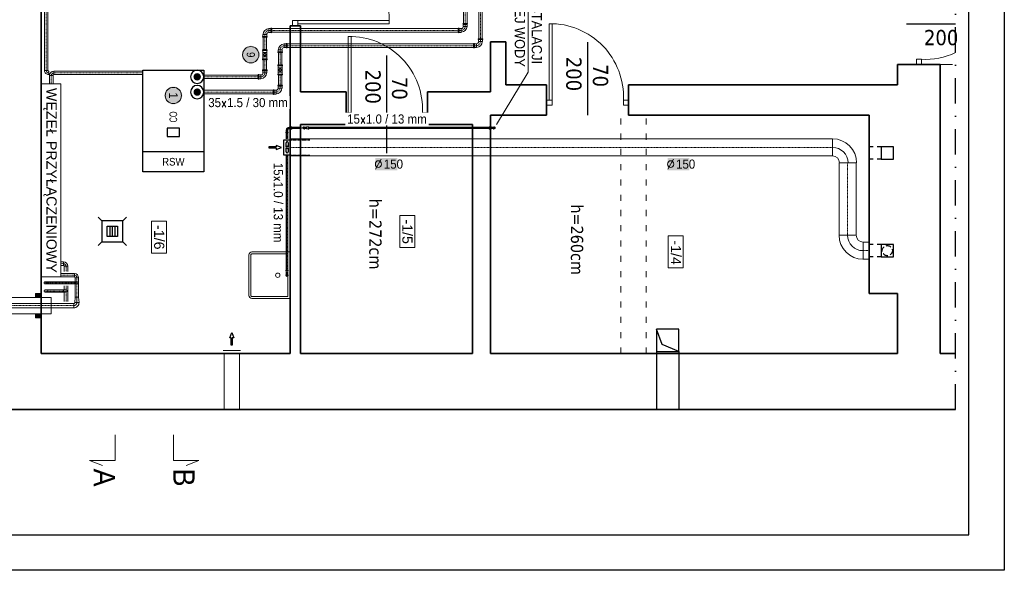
# Model space of a CAD drawing. Header units: millimetres. Extents: x -14053 to -12568, y -265397 to -264347.
# Tile 2 of 3: x -13536 to -12568, y -265397 to -264856. Entities that reach past the tile are written whole.
import ezdxf
from ezdxf.enums import TextEntityAlignment as Align
from ezdxf.lldxf.tags import DXFTag

# ---------------------------------------------------------------- set-up
doc = ezdxf.new("R2010")
doc.units = ezdxf.units.MM
for name, pattern in [('_1-1', [100, 50, -50]), ('ACAD_ISO03W100', [30, 12, -18]), ('ACAD_ISO08W100', [36, 24, -3, 6, -3]), ('CONTINOUS', [0]), ('DASHDOT2', [0.5, 0.25, -0.125, 0, -0.125]), ('DASHDOTX2', [2, 1, -0.5, 0, -0.5]), ('DASHED2', [0.375, 0.25, -0.125]), ('HIDDEN', [0.375, 0.25, -0.125])]:
    doc.linetypes.add(name, pattern=pattern)
doc.layers.get('0').update_dxf_attribs({"color": 20, "lineweight": 35})
for name, color, linetype in [('-- Budynek', 35, 'Continuous'), ('-- K_SANIT', 131, 'CONTINOUS'), ('-- RAMKA', 11, 'Continuous'), ('-- urządzenia', 51, 'Continuous'), ('-- WYMIENNIKOWNIA', 51, 'Continuous')]:
    doc.layers.add(name, color=color, linetype=linetype)
for name, color, linetype, lineweight in [('-- CO_opis', 11, 'Continuous', 0), ('-- CO_rury', 51, 'Continuous', 9), ('-- WENTYLACJA', 11, 'Continuous', 5), ('Dodatki', 11, 'Continuous', 9), ('OPISY', 1, 'Continuous', 9), ('stolarka0.09', 3, 'Continuous', 9)]:
    doc.layers.add(name, color=color, linetype=linetype, lineweight=lineweight)
doc.layers.add('--pomoc', color=6, linetype='Continuous', plot=False)
doc.styles.add('A', font='arial.ttf', dxfattribs={"width": 0.9})
doc.styles.add('INSTADT', font='arial.ttf', dxfattribs={"width": 0.9})
doc.styles.add('R', font='romans.shx')
doc.styles.get("Standard").update_dxf_attribs({"font": 'arial.ttf'})
doc.styles.add('styl1', font='tahoma.ttf')
tags = doc.linetypes.add('DASH', pattern=[15, 10, -5]).pattern_tags.tags
tags[6:7] = [DXFTag(74, 4), DXFTag(75, 0), DXFTag(340, '0'), DXFTag(46, 0.0), DXFTag(50, 0.0), DXFTag(44, 0.0), DXFTag(45, 0.0)]
tags[4:5] = [DXFTag(74, 4), DXFTag(75, 0), DXFTag(340, '0'), DXFTag(46, 0.0), DXFTag(50, 0.0), DXFTag(44, 0.0), DXFTag(45, 0.0)]

# ---------------------------------------------------------------- blocks, each defined once
blk = doc.blocks.new('RAMKA')
at = {"layer": '-- RAMKA', "color": 50}
blk.add_lwpolyline([(0, 2970), (2100, 2970), (2100, 0), (0, 0)], close=True, dxfattribs=at)
at = {"layer": '-- RAMKA', "color": 11}
blk.add_lwpolyline([(300, 69.4), (2030, 69.4), (2030, 2900), (300, 2900)], close=True, dxfattribs=at)
blk = doc.blocks.new('*U400')
at = {"color": 0, "ltscale": 10}
for p, q in [((160.9, 21.2), (1402, 21.2)), ((160.9, -21.2), (1402, -21.2))]:
    blk.add_line(p, q, dxfattribs=at)
at = {"color": 50, "linetype": 'DASHDOT2', "ltscale": 20}
blk.add_line((160.9, 0), (1402, 0), dxfattribs=at)
blk = doc.blocks.new('-- ZLEW_rz')
at = {"color": 11, "linetype": 'Continuous', "lineweight": 0}
blk.add_lwpolyline([(-19.85, -40.8), (19.85, -40.8, 0.414214), (22.85, -37.8), (22.85, 0), (-22.85, 0), (-22.85, -37.8, 0.414214)], format="xyb", close=True, dxfattribs=at)
at = {"color": 50, "linetype": 'Continuous', "lineweight": 0}
blk.add_lwpolyline([(-19.85, -38.8), (19.85, -38.8, 0.414214), (20.85, -37.8), (20.85, -2.3), (-20.85, -2.3), (-20.85, -37.8, 0.414214)], format="xyb", close=True, dxfattribs=at)
blk.add_circle((0, -12.3), 2.15, dxfattribs=at)
blk = doc.blocks.new('*U426')
at = {"color": 0, "ltscale": 10}
for p, q in [((3857.3, 17.5), (5368.9, 17.5)), ((3857.3, -17.5), (5368.9, -17.5))]:
    blk.add_line(p, q, dxfattribs=at)
at = {"color": 50, "linetype": 'DASHDOT2', "ltscale": 20}
blk.add_line((3857.3, 0), (5368.9, 0), dxfattribs=at)
blk = doc.blocks.new('GEBERIT_KOL_90st_35')
at = {"color": 0}
for p, q in [((-68, 87.3), (-68, 48.7)), ((-59.6, 87.2), (-63.3, 89.8)), ((-59.6, 48.8), (-63.3, 46.2)), ((-42, 87.2), (-59.6, 87.2)), ((-42, 48.8), (-59.6, 48.8)), ((-39.4, 86.5), (-39.4, 49.5)), ((-19.2, 8.4), (-21.8, 4.7)), ((-19.3, 0), (19.3, 0)), ((-19.2, 26), (-19.2, 8.4)), ((-18.5, 28.5), (18.5, 28.5)), ((19.2, 26), (19.2, 8.4)), ((19.2, 8.4), (21.8, 4.7))]:
    blk.add_line(p, q, dxfattribs=at)
at = {"color": 50, "linetype": 'DASHDOTX2', "ltscale": 0.1}
for p, q in [((-39.8, 68), (-68, 68)), ((0, 28.2), (0, 0))]:
    blk.add_line(p, q, dxfattribs=at)
at = {"color": 50}
for p, q in [((-59.6, 87.2), (-59.6, 48.8)), ((-19.2, 8.4), (19.2, 8.4))]:
    blk.add_line(p, q, dxfattribs=at)
at = {"color": 0}
for centre, radius, start, end in [((-65, 87.3), 3, 55, 180), ((-65, 48.7), 3, 180, 305), ((-42, 82.2), 4.99, 59.29973, 90), ((-42, 53.8), 4.99, 270, 300.70027), ((-42, 26), 59.5, 2.45629, 87.54371), ((-42, 26), 24.5, 5.97426, 84.02574), ((-19.3, 3), 3, 145, 270), ((-14.2, 26), 4.99, 149.29973, 180), ((14.2, 26), 4.99, 0, 30.70027), ((19.3, 3), 3, 270, 35)]:
    blk.add_arc(centre, radius, start, end, dxfattribs=at)
at = {"color": 50, "linetype": 'DASHDOTX2', "ltscale": 0.1}
blk.add_arc((-42, 26), 42.1, 2.95929, 87.04071, dxfattribs=at)
blk = doc.blocks.new('*U425')
blk.add_blockref('GEBERIT_KOL_90st_35', (1144, 634.5))
blk = doc.blocks.new('*U424')
at = {"color": 0, "ltscale": 10}
for p, q in [((1904.9, 17.5), (3738.9, 17.5)), ((1904.9, -17.5), (3738.9, -17.5))]:
    blk.add_line(p, q, dxfattribs=at)
at = {"color": 50, "linetype": 'DASHDOT2', "ltscale": 20}
blk.add_line((1904.9, 0), (3738.9, 0), dxfattribs=at)
blk = doc.blocks.new('*U428')
at = {"color": 0, "ltscale": 10}
for p, q in [((3857.3, 17.5), (5418.9, 17.5)), ((3857.3, -17.5), (5418.9, -17.5))]:
    blk.add_line(p, q, dxfattribs=at)
at = {"color": 50, "linetype": 'DASHDOT2', "ltscale": 20}
blk.add_line((3857.3, 0), (5418.9, 0), dxfattribs=at)
blk = doc.blocks.new('*U423')
at = {"color": 0, "ltscale": 10}
for p, q in [((1689.5, 17.5), (3523.5, 17.5)), ((1689.5, -17.5), (3523.5, -17.5))]:
    blk.add_line(p, q, dxfattribs=at)
at = {"color": 50, "linetype": 'DASHDOT2', "ltscale": 20}
blk.add_line((1689.5, 0), (3523.5, 0), dxfattribs=at)
blk = doc.blocks.new('-- NR_22')
h = blk.add_hatch(color=251)
edge = h.paths.add_edge_path()
edge.add_arc((0, 30), 22, 0, 360)
at = {"color": 50}
blk.add_circle((0, 30), 20, dxfattribs=at)
at = {"style": 'A', "width": 0.9, "flags": 12}
blk.add_attdef('22', text='', height=20, dxfattribs=at).set_placement((0, 30, 0.1), align=Align.MIDDLE_CENTER)
blk = doc.blocks.new('-- KOLANO INOX 15_rz')
at = {"linetype": 'DASHDOT2', "ltscale": 30}
h = blk.add_hatch(color=251, dxfattribs=at)
h.dxf.hatch_style = 1
h.paths.add_polyline_path([(7.5, 26.5), (-7.5, 26.5), (-7.5, 0), (7.5, 0)])
h.paths.add_polyline_path([(0, -7.5, 0.414214), (7.5, 0), (0, 0)])
h.paths.add_polyline_path([(-7.5, 0, 0.414214), (0, -7.5), (0, 0), (-2.5, 0)])
at = {"color": 0}
for p, q in [((-9.1, 41.9), (-11.1, 44.8)), ((-9.1, 29), (-9.1, 41.9)), ((-8.9, 49), (8.9, 49)), ((-7.5, 26.5), (-7.5, 0)), ((7.5, 26.5), (7.5, 0)), ((9.2, 41.9), (11.1, 44.8)), ((9.2, 29), (9.2, 41.9))]:
    blk.add_line(p, q, dxfattribs=at)
at = {"color": 50}
for p, q in [((-9.1, 41.9), (9.2, 41.9)), ((-8.5, 26.5), (8.5, 26.5))]:
    blk.add_line(p, q, dxfattribs=at)
at = {"color": 0}
for centre, radius, start, end in [((-8.9, 46.3), 2.7, 90, 215), ((-3.8, 29), 5.33, 180, 208.60055), ((0, 0), 7.5, 180, 0), ((3.8, 29), 5.33, 331.39945, 0), ((8.9, 46.3), 2.7, 325, 90)]:
    blk.add_arc(centre, radius, start, end, dxfattribs=at)
at = {"color": 50}
blk.add_arc((0, 0), 11.6, 130.28212, 49.71788, dxfattribs=at)
blk = doc.blocks.new('*U383')
at = {"linetype": 'ACAD_ISO08W100', "ltscale": 20}
blk.add_blockref('-- KOLANO INOX 15_rz', (230.7, 384.8), dxfattribs=at)
blk = doc.blocks.new('*U384')
at = {"color": 0, "ltscale": 10}
for p, q in [((3782.8, 7.5), (5556.1, 7.5)), ((3782.8, -7.5), (5556.1, -7.5))]:
    blk.add_line(p, q, dxfattribs=at)
at = {"color": 50, "linetype": 'DASHDOT2', "ltscale": 20}
blk.add_line((3782.8, 0), (5556.1, 0), dxfattribs=at)
blk = doc.blocks.new('*U430')
at = {"color": 0, "ltscale": 10}
for p, q in [((3841.8, 7.5), (3935.3, 7.5)), ((3841.8, -7.5), (3935.3, -7.5))]:
    blk.add_line(p, q, dxfattribs=at)
at = {"color": 50, "linetype": 'DASHDOT2', "ltscale": 20}
blk.add_line((3841.8, 0), (3935.3, 0), dxfattribs=at)
blk = doc.blocks.new('-- TRÓJNIK_INOX_32_GW15_rz')
at = {"color": 0}
for p, q in [((-49.5, 19.3), (-49.5, -19.3)), ((-41.1, 19.2), (-44.8, 21.8)), ((-23.5, 19.2), (-41.1, 19.2)), ((-21, 18.5), (21, 18.5)), ((23.5, 19.2), (41.1, 19.2)), ((41.1, 19.2), (44.8, 21.8)), ((49.5, -19.3), (49.5, 19.3)), ((-41.1, -19.2), (-44.8, -21.8)), ((-23.5, -19.2), (-41.1, -19.2)), ((-21, -18.5), (21, -18.5)), ((23.5, -19.2), (41.1, -19.2)), ((41.1, -19.2), (44.8, -21.8))]:
    blk.add_line(p, q, dxfattribs=at)
at = {"color": 50}
for p, q in [((-41.1, 19.2), (-41.1, -19.2)), ((-21, 18.5), (-21, -18.5)), ((21, -18.5), (21, 18.5)), ((41.1, -19.2), (41.1, 19.2))]:
    blk.add_line(p, q, dxfattribs=at)
at = {"color": 11}
for p, q in [((-6, 10.4), (-12, 6.9)), ((-12, 6.9), (-12, 0)), ((-12, 0), (-12, -6.9)), ((0, 13.9), (-6, 10.4)), ((6, 10.4), (0, 13.9)), ((12, 6.9), (6, 10.4)), ((12, 0), (12, 6.9)), ((12, -6.9), (12, 0)), ((-12, -6.9), (-6, -10.4)), ((-6, -10.4), (0, -13.9)), ((0, -13.9), (6, -10.4)), ((6, -10.4), (12, -6.9))]:
    blk.add_line(p, q, dxfattribs=at)
at = {"color": 50}
blk.add_circle((0, 0), 9.32, dxfattribs=at)
at = {"color": 0}
for centre, radius, start, end in [((-46.5, 19.3), 3, 55, 180), ((-23.5, 14.2), 4.99, 59.29973, 90), ((23.5, 14.2), 4.99, 90, 120.70027), ((46.5, 19.3), 3, 0, 125), ((-46.5, -19.3), 3, 180, 305), ((-23.5, -14.2), 4.99, 270, 300.70027), ((23.5, -14.2), 4.99, 239.29973, 270), ((46.5, -19.3), 3, 235, 0)]:
    blk.add_arc(centre, radius, start, end, dxfattribs=at)
at = {"color": 50}
for radius, start, end in [(12.3, 167.31962, 192.68038), (12, 120, 180), (12, 180, 240), (12.3, 107.31962, 132.68038), (12, 60, 120), (12.3, 47.31962, 72.68038), (12, 0, 60), (12, 300, 0), (12.3, 347.31962, 12.68038), (12.3, 227.31962, 252.68038), (12, 240, 300), (12.3, 287.31962, 312.68038)]:
    blk.add_arc((0, 0), radius, start, end, dxfattribs=at)
blk = doc.blocks.new('*U429')
at = {"linetype": 'ACAD_ISO08W100', "ltscale": 20, "zscale": 10}
blk.add_blockref('-- TRÓJNIK_INOX_32_GW15_rz', (225.1, -523.8), dxfattribs=at)
blk = doc.blocks.new('*U391')
at = {"color": 0, "ltscale": 10}
for p, q in [((1120.5, 84.2), (1180.9, 84.2)), ((1120.5, -84.2), (1180.9, -84.2))]:
    blk.add_line(p, q, dxfattribs=at)
at = {"color": 50, "linetype": 'DASHDOT2', "ltscale": 20}
blk.add_line((1120.5, 0), (1180.9, 0), dxfattribs=at)
blk = doc.blocks.new('-- KOLANO 2D 150')
for p, q in [((15.2, 6.79), (15.2, 23.61)), ((8.41, 0), (-8.41, 0))]:
    blk.add_line(p, q)
at = {"color": 0, "linetype": 'ByBlock'}
for radius in [23.61, 6.79]:
    blk.add_arc((15.2, 0), radius, 90, 180, dxfattribs=at)
at = {"color": 50, "linetype": 'ByBlock'}
blk.add_arc((15.2, 0), 15.2, 90, 180, dxfattribs=at)
blk = doc.blocks.new('*U392')
blk.add_blockref('-- KOLANO 2D 150', (0, 0))
blk = doc.blocks.new('*U393')
at = {"color": 0, "ltscale": 10}
for p, q in [((-39.1, 84.2), (5292.5, 84.2)), ((-39.1, -84.2), (5292.5, -84.2))]:
    blk.add_line(p, q, dxfattribs=at)
at = {"color": 50, "linetype": 'DASHDOT2', "ltscale": 20}
blk.add_line((-39.1, 0), (5292.5, 0), dxfattribs=at)
blk = doc.blocks.new('*U394')
at = {"color": 0, "ltscale": 10}
for p, q in [((160.9, 84.2), (876.2, 84.2)), ((160.9, -84.2), (876.2, -84.2))]:
    blk.add_line(p, q, dxfattribs=at)
at = {"color": 50, "linetype": 'DASHDOT2', "ltscale": 20}
blk.add_line((160.9, 0), (876.2, 0), dxfattribs=at)
blk = doc.blocks.new('-- fi_średnica_k')
blk.add_hatch(color=251).paths.add_polyline_path([(21.4, 32), (-21.4, 32), (-21.4, 8), (21.4, 8)])
at = {"insert": (-6.8, 20), "char_height": 20, "width": 56.29, "attachment_point": 6, "style": 'R'}
blk.add_mtext('{\\C11;%%C}', dxfattribs=at)
at = {"color": 7, "style": 'A', "width": 0.9, "flags": 12}
blk.add_attdef('SR', text='', height=18, dxfattribs=at).set_placement((8, 20), align=Align.MIDDLE_CENTER)
blk = doc.blocks.new('-- WENTYLATOR')
at = {"color": 50, "linetype": 'DASHED2', "ltscale": 0.6}
for p, q in [((0.01, 7.5), (19.22, 7.5)), ((0.01, -7.5), (19.22, -7.5))]:
    blk.add_line(p, q, dxfattribs=at)
at = {"color": 50, "linetype": 'Continuous', "ltscale": 0.6}
blk.add_lwpolyline([(-21.24, -0.5), (-21.24, 0.5), (-13.74, 0.5), (-13.74, 2), (-8.74, 0), (-13.74, -2), (-13.74, -0.5)], close=True, dxfattribs=at)
at = {"color": 11, "linetype": 'Continuous', "ltscale": 0.6}
blk.add_lwpolyline([(-6.24, -7.5), (0.01, -7.5), (0.01, 7.5), (-6.24, 7.5)], close=True, dxfattribs=at)
at = {"color": 50, "linetype": 'Continuous', "ltscale": 0.6}
blk.add_circle((-3.11, 0), 1.06, dxfattribs=at)
for centre, start_param, end_param in [((-3.13, 2.51), 4.099316, 8.483321), ((-3.08, -2.66), 0.919788, 5.387409)]:
    blk.add_ellipse(centre, major_axis=(0, 3.33), ratio=0.328721, start_param=start_param, end_param=end_param, dxfattribs=at)
blk = doc.blocks.new('-- REDUKCJA typA 32_25')
at = {"color": 50, "linetype": 'Continuous', "lineweight": 0}
blk.add_line((5.1, 0), (0, 0), dxfattribs=at)
at = {"color": 0, "linetype": 'Continuous', "lineweight": 0}
blk.add_lwpolyline([(0, -2.12), (5.1, -1.69), (5.1, 1.68), (0, 2.12)], close=True, dxfattribs=at)
blk = doc.blocks.new('*U188')
blk.add_blockref('-- REDUKCJA typA 32_25', (-2.03, -0.73))
blk = doc.blocks.new('*U254')
at = {"color": 0, "ltscale": 10}
for p, q in [((-496.5, 10.7), (-292.1, 10.7)), ((-496.5, -10.7), (-292.1, -10.7))]:
    blk.add_line(p, q, dxfattribs=at)
at = {"color": 50, "linetype": 'DASHDOT2', "ltscale": 20}
blk.add_line((-496.5, 0), (-292.1, 0), dxfattribs=at)
blk = doc.blocks.new('*U411')
at = {"color": 0, "ltscale": 10}
for p, q in [((-489.8, 10.7), (-178.4, 10.7)), ((-489.8, -10.7), (-178.4, -10.7))]:
    blk.add_line(p, q, dxfattribs=at)
at = {"color": 50, "linetype": 'DASHDOT2', "ltscale": 20}
blk.add_line((-489.8, 0), (-178.4, 0), dxfattribs=at)
blk = doc.blocks.new('*U409')
at = {"color": 0, "ltscale": 10}
for p, q in [((-457.6, 16.9), (-365.8, 16.9)), ((-457.6, -16.9), (-365.8, -16.9))]:
    blk.add_line(p, q, dxfattribs=at)
at = {"color": 50, "linetype": 'DASHDOT2', "ltscale": 20}
blk.add_line((-457.6, 0), (-365.8, 0), dxfattribs=at)
blk = doc.blocks.new('-- KOLANO 2D 32')
at = {"color": 0, "ltscale": 2}
for points in [[(-2.12, 0), (-2.12, 0), (2.12, 0), (2.12, 0)], [(3.2, 5.32), (3.2, 5.32), (3.2, 1.08), (3.2, 1.08)]]:
    blk.add_lwpolyline(points, dxfattribs=at)
at = {"color": 0, "linetype": 'ByBlock'}
for radius in [5.32, 1.08]:
    blk.add_arc((3.2, 0), radius, 90, 180, dxfattribs=at)
at = {"color": 50, "linetype": 'ByBlock'}
blk.add_arc((3.2, 0), 3.2, 90, 180, dxfattribs=at)
blk = doc.blocks.new('*U402')
blk.add_blockref('-- KOLANO 2D 32', (0, 0))
blk = doc.blocks.new('*U410')
at = {"color": 0, "ltscale": 10}
for p, q in [((-496.5, 16.9), (-366.5, 16.9)), ((-496.5, -16.9), (-366.5, -16.9))]:
    blk.add_line(p, q, dxfattribs=at)
at = {"color": 50, "linetype": 'DASHDOT2', "ltscale": 20}
blk.add_line((-496.5, 0), (-366.5, 0), dxfattribs=at)
blk = doc.blocks.new('-- KOLANO 2D 25')
at = {"linetype": 'ByBlock'}
for p, q in [((-1.685, 0), (1.685, 0)), ((2.5, 4.185), (2.5, 0.815))]:
    blk.add_line(p, q, dxfattribs=at)
at = {"color": 0, "linetype": 'ByBlock'}
for radius in [4.185, 0.815]:
    blk.add_arc((2.5, 0), radius, 90, 180, dxfattribs=at)
at = {"color": 50, "linetype": 'ByBlock'}
blk.add_arc((2.5, 0), 2.5, 90, 180, dxfattribs=at)
blk = doc.blocks.new('*U403')
blk.add_blockref('-- KOLANO 2D 25', (0, 0))
blk = doc.blocks.new('*U404')
at = {"color": 0, "ltscale": 10}
for p, q in [((-474.3, 16.9), (-342.3, 16.9)), ((-474.3, -16.9), (-342.3, -16.9))]:
    blk.add_line(p, q, dxfattribs=at)
at = {"color": 50, "linetype": 'DASHDOT2', "ltscale": 20}
blk.add_line((-474.3, 0), (-342.3, 0), dxfattribs=at)
blk = doc.blocks.new('*U413')
at = {"color": 0, "ltscale": 10}
for p, q in [((-404.5, 16.9), (-365.8, 16.9)), ((-404.5, -16.9), (-365.8, -16.9))]:
    blk.add_line(p, q, dxfattribs=at)
at = {"color": 50, "linetype": 'DASHDOT2', "ltscale": 20}
blk.add_line((-404.5, 0), (-365.8, 0), dxfattribs=at)
blk = doc.blocks.new('*U412')
at = {"color": 0, "ltscale": 10}
for p, q in [((-405.8, 16.9), (-366.5, 16.9)), ((-405.8, -16.9), (-366.5, -16.9))]:
    blk.add_line(p, q, dxfattribs=at)
at = {"color": 50, "linetype": 'DASHDOT2', "ltscale": 20}
blk.add_line((-405.8, 0), (-366.5, 0), dxfattribs=at)
blk = doc.blocks.new('*U415')
at = {"color": 0, "ltscale": 10}
for p, q in [((-264.3, 16.9), (-239.3, 16.9)), ((-264.3, -16.9), (-239.3, -16.9))]:
    blk.add_line(p, q, dxfattribs=at)
at = {"color": 50, "linetype": 'DASHDOT2', "ltscale": 20}
blk.add_line((-264.3, 0), (-239.3, 0), dxfattribs=at)
blk = doc.blocks.new('*U414')
at = {"color": 0, "ltscale": 10}
for p, q in [((-417.6, 16.9), (-365.8, 16.9)), ((-417.6, -16.9), (-365.8, -16.9))]:
    blk.add_line(p, q, dxfattribs=at)
at = {"color": 50, "linetype": 'DASHDOT2', "ltscale": 20}
blk.add_line((-417.6, 0), (-365.8, 0), dxfattribs=at)
blk = doc.blocks.new('*U427')
blk.add_blockref('GEBERIT_KOL_90st_35', (1294, 634.5))
blk = doc.blocks.new('-- WPUST_Ż_100')
at = {"color": 50}
for p, q in [((-13.89, 13.89), (-10.35, 10.35)), ((-10.35, 10.35), (-10.35, -10.35)), ((10.35, 10.35), (-10.35, 10.35)), ((10.35, 10.35), (13.89, 13.89)), ((10.35, -10.35), (10.35, 10.35)), ((-2.5, 5), (-2.5, -5)), ((0, 5), (0, -5)), ((2.5, 5), (2.5, -5)), ((-13.89, -13.89), (-10.35, -10.35)), ((-10.35, -10.35), (10.35, -10.35)), ((10.35, -10.35), (13.89, -13.89))]:
    blk.add_line(p, q, dxfattribs=at)
at = {"color": 11}
for p, q in [((-5, -5), (-5, 5)), ((-5, 5), (5, 5)), ((5, 5), (5, -5)), ((5, -5), (-5, -5))]:
    blk.add_line(p, q, dxfattribs=at)
blk = doc.blocks.new('*U466')
at = {"color": 0, "ltscale": 10}
for p, q in [((-718.6, 16.9), (789.8, 16.9)), ((-718.6, -16.9), (789.8, -16.9))]:
    blk.add_line(p, q, dxfattribs=at)
at = {"color": 50, "linetype": 'DASHDOT2', "ltscale": 20}
blk.add_line((-718.6, 0), (789.8, 0), dxfattribs=at)
blk = doc.blocks.new('*U435')
blk.add_blockref('-- KOLANO 2D 25', (0, 0))
blk = doc.blocks.new('*U454')
blk.add_blockref('GEBERIT_KOL_90st_35', (828.3, 634.5))
blk = doc.blocks.new('*U455')
blk.add_blockref('GEBERIT_KOL_90st_35', (978.3, 634.5))
blk = doc.blocks.new('*U467')
at = {"color": 0, "ltscale": 10}
for p, q in [((3630.6, 17.5), (3730.6, 17.5)), ((3630.6, -17.5), (3730.6, -17.5))]:
    blk.add_line(p, q, dxfattribs=at)
at = {"color": 50, "linetype": 'DASHDOT2', "ltscale": 20}
blk.add_line((3630.6, 0), (3730.6, 0), dxfattribs=at)
blk = doc.blocks.new('*U468')
at = {"color": 0, "ltscale": 10}
for p, q in [((3330.6, 17.5), (3430.6, 17.5)), ((3330.6, -17.5), (3430.6, -17.5))]:
    blk.add_line(p, q, dxfattribs=at)
at = {"color": 50, "linetype": 'DASHDOT2', "ltscale": 20}
blk.add_line((3330.6, 0), (3430.6, 0), dxfattribs=at)
blk = doc.blocks.new('*U460')
at = {"color": 0, "ltscale": 10}
for p, q in [((-962.8, 16.9), (-881.1, 16.9)), ((-962.8, -16.9), (-881.1, -16.9))]:
    blk.add_line(p, q, dxfattribs=at)
at = {"color": 50, "linetype": 'DASHDOT2', "ltscale": 20}
blk.add_line((-962.8, 0), (-881.1, 0), dxfattribs=at)
blk = doc.blocks.new('*U456')
blk.add_blockref('-- KOLANO 2D 25', (0, 0))
blk = doc.blocks.new('pion')
h = blk.add_hatch(color=251)
edge = h.paths.add_edge_path()
edge.add_arc((0, 0), 6, 0, 360)
h = blk.add_hatch(color=50)
edge = h.paths.add_edge_path()
edge.add_arc((0, 0), 4, 0, 360)
at = {"color": 50}
blk.add_circle((0, 0), 4, dxfattribs=at)
blk = doc.blocks.new('pion woda')
at = {"color": 11, "ltscale": 100}
blk.add_circle((0, 0), 6.54, dxfattribs=at)
at = {"xscale": -0.6080000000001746, "yscale": 0.6080000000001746, "zscale": 0.6080000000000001, "rotation": 270}
blk.add_blockref('pion', (0, 0, -3), dxfattribs=at)
blk = doc.blocks.new('-- Węzeł CO 60x100')
at = {"layer": '-- WYMIENNIKOWNIA', "color": 91, "ltscale": 100}
blk.add_lwpolyline([(100, 35), (100, -25), (0, -25), (0, 35)], close=True, dxfattribs=at)
at = {"layer": '-- WYMIENNIKOWNIA', "color": 11, "ltscale": 100}
for points in [[(0, -25), (0, 35), (20, 35), (20, -25)], [(43.1, -1.15), (43.1, 11.15), (35, 11.15), (35, -1.15)]]:
    blk.add_lwpolyline(points, close=True, dxfattribs=at)
at = {"layer": '-- WYMIENNIKOWNIA', "xscale": -1, "rotation": 359.9340554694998}
for p in [(78.46, -18.46), (93.46, -18.46)]:
    blk.add_blockref('pion woda', p, dxfattribs=at)
at = {"layer": '-- WYMIENNIKOWNIA', "color": 7, "ltscale": 100, "insert": (10, 5), "char_height": 7.5, "attachment_point": 5, "rotation": 270, "style": 'A'}
blk.add_mtext_dynamic_manual_height_columns('RSW', width=50, gutter_width=3.75, heights=[23.85], dxfattribs=at)
at = {"layer": '-- WYMIENNIKOWNIA', "color": 7, "linetype": 'Continuous', "lineweight": 0, "insert": (48.7, 5), "char_height": 7.5, "width": 50, "attachment_point": 4, "style": 'A'}
blk.add_mtext('{\\W0.6;CO}', dxfattribs=at)
blk = doc.blocks.new('*U461')
at = {"color": 0, "ltscale": 10}
for p, q in [((-1751.1, 16.9), (-881.1, 16.9)), ((-1751.1, -16.9), (-881.1, -16.9))]:
    blk.add_line(p, q, dxfattribs=at)
at = {"color": 50, "linetype": 'DASHDOT2', "ltscale": 20}
blk.add_line((-1751.1, 0), (-881.1, 0), dxfattribs=at)
blk = doc.blocks.new('*U462')
at = {"color": 0, "ltscale": 10}
for p, q in [((3090.7, 7.5), (4214.6, 7.5)), ((3090.7, -7.5), (4214.6, -7.5))]:
    blk.add_line(p, q, dxfattribs=at)
at = {"color": 50, "linetype": 'DASHDOT2', "ltscale": 20}
blk.add_line((3090.7, 0), (4214.6, 0), dxfattribs=at)
blk = doc.blocks.new('GEBERIT_KOL_90st_15')
at = {"color": 0}
for p, q in [((-49, 57.9), (-49, 40.1)), ((-41.9, 58.1), (-44.8, 60.1)), ((-41.9, 39.9), (-44.8, 37.9)), ((-29, 58.1), (-41.9, 58.1)), ((-29, 39.9), (-41.9, 39.9)), ((-26.4, 57.5), (-26.4, 40.5)), ((-22.5, 56.5), (-26.4, 56.5)), ((-22.5, 41.5), (-26.4, 41.5)), ((-9.1, 7.1), (-11.1, 4.2)), ((-9.1, 20), (-9.1, 7.1)), ((-8.9, 0), (8.9, 0)), ((-8.5, 22.5), (8.5, 22.5)), ((-7.5, 22.5), (-7.5, 26.5)), ((7.5, 22.5), (7.5, 26.5)), ((9.1, 20), (9.1, 7.1)), ((9.1, 7.1), (11.1, 4.2))]:
    blk.add_line(p, q, dxfattribs=at)
at = {"color": 50, "linetype": 'DASHDOTX2', "ltscale": 0.1}
for p, q in [((-22.5, 49), (-49, 49)), ((0, 26.5), (0, 0))]:
    blk.add_line(p, q, dxfattribs=at)
at = {"color": 50}
for p, q in [((-41.9, 58.1), (-41.9, 39.9)), ((-9.1, 7.1), (9.1, 7.1))]:
    blk.add_line(p, q, dxfattribs=at)
at = {"color": 0}
for centre, radius, start, end in [((-46.3, 57.9), 2.7, 55, 180), ((-46.3, 40.1), 2.7, 180, 305), ((-29, 52.8), 5.33, 61.39945, 90), ((-29, 45.2), 5.33, 270, 298.60055), ((-22.5, 26.5), 30, 0, 90), ((-22.5, 26.5), 15, 0, 90), ((-8.9, 2.7), 2.7, 145, 270), ((-3.8, 20), 5.33, 151.39945, 180), ((3.8, 20), 5.33, 0, 28.60055), ((8.9, 2.7), 2.7, 270, 35)]:
    blk.add_arc(centre, radius, start, end, dxfattribs=at)
at = {"color": 50, "linetype": 'DASHDOTX2', "ltscale": 0.1}
blk.add_arc((-22.5, 26.5), 22.5, 0, 90, dxfattribs=at)
blk = doc.blocks.new('*U463')
blk.add_blockref('GEBERIT_KOL_90st_15', (1483.1, 634.5))
blk = doc.blocks.new('*U464')
at = {"color": 0, "ltscale": 10}
for p, q in [((4154.8, 7.5), (4214.6, 7.5)), ((4154.8, -7.5), (4214.6, -7.5))]:
    blk.add_line(p, q, dxfattribs=at)
at = {"color": 50, "linetype": 'DASHDOT2', "ltscale": 20}
blk.add_line((4154.8, 0), (4214.6, 0), dxfattribs=at)
blk = doc.blocks.new('*U469')
at = {"color": 0, "ltscale": 10}
for p, q in [((3063.9, 17.5), (3745.9, 17.5)), ((3063.9, -17.5), (3745.9, -17.5))]:
    blk.add_line(p, q, dxfattribs=at)
at = {"color": 50, "linetype": 'DASHDOT2', "ltscale": 20}
blk.add_line((3063.9, 0), (3745.9, 0), dxfattribs=at)
blk = doc.blocks.new('*U465')
at = {"color": 0, "ltscale": 10}
for p, q in [((3063.9, 17.5), (3595.9, 17.5)), ((3063.9, -17.5), (3595.9, -17.5))]:
    blk.add_line(p, q, dxfattribs=at)
at = {"color": 50, "linetype": 'DASHDOT2', "ltscale": 20}
blk.add_line((3063.9, 0), (3595.9, 0), dxfattribs=at)
blk = doc.blocks.new('*U470')
blk.add_blockref('GEBERIT_KOL_90st_35', (899.5, 634.5))
blk = doc.blocks.new('*U471')
at = {"color": 0, "ltscale": 10}
for p, q in [((3330.6, 17.5), (3451.7, 17.5)), ((3330.6, -17.5), (3451.7, -17.5))]:
    blk.add_line(p, q, dxfattribs=at)
at = {"color": 50, "linetype": 'DASHDOT2', "ltscale": 20}
blk.add_line((3330.6, 0), (3451.7, 0), dxfattribs=at)

msp = doc.modelspace()

# ---------------------------------------------------------------- hatches: boundary and pattern name
at = {"layer": '-- CO_rury', "linetype": 'ACAD_ISO08W100', "ltscale": 20}
h = msp.add_hatch(dxfattribs=at)
h.set_pattern_fill('ANSI31', color=50, scale=0.16, angle=45, style=0)
h.set_pattern_definition([(270, (145835.6094, -356131.31765), (0.508, 1e-15), [])])
h.paths.add_polyline_path([(-13520.36, -265124.93), (-13520.36, -265128.93), (-13514.76, -265128.93), (-13514.76, -265124.93)])
h = msp.add_hatch(dxfattribs=at)
h.set_pattern_fill('ANSI31', color=50, scale=0.16, angle=45, style=0)
h.set_pattern_definition([(90, (145835.6094, -174142.5499), (0.508, -3e-16), [])])
h.paths.add_polyline_path([(-13520.36, -265148.93), (-13520.36, -265144.93), (-13514.76, -265144.93), (-13514.76, -265148.93)])

# ---------------------------------------------------------------- linework, layer by layer
at = {"layer": '-- Budynek', "color": 50, "linetype": 'DASHDOT2', "ltscale": 100}
msp.add_line((-12615.74, -265238.93), (-12615.74, -264619.94), dxfattribs=at)
at = {"layer": '-- Budynek', "linetype": '_1-1', "ltscale": 0.08}
for p, q in [((-12688.76, -264980.93), (-12700.76, -264980.93)), ((-12688.76, -264992.93), (-12700.76, -264992.93)), ((-12688.76, -264992.93), (-12700.76, -264992.93)), ((-12688.76, -265076.93), (-12700.76, -265076.93)), ((-12688.76, -265088.93), (-12700.76, -265088.93)), ((-12688.76, -265088.93), (-12700.76, -265088.93))]:
    msp.add_line(p, q, dxfattribs=at)
at = {"layer": '-- Budynek'}
for p, q in [((-12909.76, -265181.93), (-12909.76, -265238.93)), ((-12887.76, -265181.93), (-12887.76, -265238.93))]:
    msp.add_line(p, q, dxfattribs=at)
for points in [[(-12688.76, -264992.93), (-12676.76, -264992.93), (-12676.76, -264980.93), (-12688.76, -264980.93)], [(-12688.76, -265088.93), (-12676.76, -265088.93), (-12676.76, -265076.93), (-12688.76, -265076.93)], [(-12909.76, -265159.93), (-12909.76, -265181.93), (-12887.76, -265181.93), (-12887.76, -265159.93)]]:
    msp.add_lwpolyline(points, close=True, dxfattribs=at)
at = {"layer": '-- Budynek', "color": 50}
msp.add_lwpolyline([(-12887.76, -265181.93), (-12904.13, -265175.01), (-12909.76, -265159.93)], dxfattribs=at)
at = {"layer": '-- Budynek', "color": 50, "linetype": 'HIDDEN', "ltscale": 20}
msp.add_circle((-12682.76, -265082.93), 5, dxfattribs=at)
at = {"layer": '-- CO_opis', "color": 11, "lineweight": 0}
msp.add_lwpolyline([(-13514.76, -265108.75), (-13495.26, -265108.75), (-13495.26, -264918.99), (-13514.76, -264918.99)], close=True, dxfattribs=at)
at = {"layer": '-- CO_opis', "color": 11}
msp.add_lwpolyline([(-13606.76, -265128.93), (-13504.76, -265128.93), (-13504.76, -265144.93), (-13606.76, -265144.93)], dxfattribs=at)
at = {"layer": '-- CO_opis', "color": 171, "linetype": 'Continuous', "lineweight": 0, "ltscale": 0.6}
for points in [[(-13442.08, -265263.93), (-13442.08, -265288.93), (-13467.08, -265288.93), (-13454.58, -265293.93)], [(-13384.76, -265263.93), (-13384.76, -265288.93), (-13359.76, -265288.93), (-13372.26, -265293.93)]]:
    msp.add_lwpolyline(points, dxfattribs=at)
at = {"layer": '-- CO_rury', "color": 11, "linetype": 'ACAD_ISO08W100', "ltscale": 20}
for p, q in [((-13508.2, -265115.63), (-13508.2, -265113.5)), ((-13482.07, -265115.63), (-13482.07, -265113.5)), ((-13508.2, -265123.63), (-13508.2, -265121.5)), ((-13492.77, -265123.63), (-13492.77, -265121.5))]:
    msp.add_line(p, q, dxfattribs=at)
at = {"layer": '-- CO_rury', "linetype": 'ACAD_ISO08W100', "ltscale": 20}
for p, q in [((-13477.88, -265113.5), (-13477.88, -265115.63)), ((-13488.58, -265121.5), (-13488.58, -265123.63))]:
    msp.add_line(p, q, dxfattribs=at)
at = {"layer": '-- CO_rury', "color": 50, "linetype": 'ACAD_ISO08W100', "ltscale": 20}
for points in [[(-13514.76, -265124.93), (-13520.36, -265124.93), (-13520.36, -265128.93), (-13514.76, -265128.93)], [(-13514.76, -265148.93), (-13520.36, -265148.93), (-13520.36, -265144.93), (-13514.76, -265144.93)]]:
    msp.add_lwpolyline(points, close=True, dxfattribs=at)
at = {"layer": '-- CO_rury', "color": 11, "linetype": 'ACAD_ISO08W100', "ltscale": 20}
for centre, start, end in [((-13510.7, -265114.57), 90, 270), ((-13479.56, -265114.57), 270, 90), ((-13510.7, -265122.57), 90, 270), ((-13490.26, -265122.57), 270, 90)]:
    msp.add_arc(centre, 1.07, start, end, dxfattribs=at)
at = {"layer": '-- urządzenia', "color": 11, "linetype": 'Continuous', "lineweight": 0}
msp.add_line((-13318.76, -265180.93), (-13335.76, -265180.93), dxfattribs=at)
at = {"layer": '-- urządzenia', "color": 50, "linetype": 'Continuous', "ltscale": 0.6}
msp.add_lwpolyline([(-13326.76, -265175.93), (-13327.76, -265175.93), (-13327.76, -265168.43), (-13329.26, -265168.43), (-13327.26, -265163.43), (-13325.26, -265168.43), (-13326.76, -265168.43)], close=True, dxfattribs=at)
at = {"layer": '-- urządzenia', "color": 50, "linetype": 'DASH', "lineweight": 0, "ltscale": 0.5}
msp.add_lwpolyline([(-13334.76, -265183.93), (-13334.76, -265238.93), (-13319.76, -265238.93), (-13319.76, -265183.93)], close=True, dxfattribs=at)
at = {"layer": '--pomoc', "ltscale": 0.05}
for p, q in [((-12663.89, -264859.93), (-12615.74, -264859.93)), ((-12977.26, -264949.69), (-12977.26, -264878.15)), ((-13174.76, -264987.06), (-13174.76, -264891.04))]:
    msp.add_line(p, q, dxfattribs=at)
for p, q in [((-13514.76, -265183.93), (-13514.76, -264686.93)), ((-13269.76, -264861.93), (-13259.76, -264861.93)), ((-13269.76, -264861.93), (-13269.76, -265183.93)), ((-13259.76, -264861.93), (-13259.76, -264926.93)), ((-13072.76, -264926.93), (-13072.76, -264877.93)), ((-13072.76, -264877.93), (-13057.76, -264877.93)), ((-13057.76, -264877.93), (-13057.76, -264919.93)), ((-12672.76, -264919.93), (-12672.76, -264899.93)), ((-12630.76, -264899.93), (-12672.76, -264899.93)), ((-12630.76, -265183.93), (-12630.76, -264899.93)), ((-13057.76, -264919.93), (-13017.76, -264919.93)), ((-13017.76, -264919.93), (-13017.76, -264949.93)), ((-12672.76, -264919.93), (-12937.26, -264919.93)), ((-12937.26, -264919.93), (-12937.26, -264949.93)), ((-13259.76, -264926.93), (-13214.76, -264926.93)), ((-13214.76, -264926.93), (-13214.76, -264958.93)), ((-13134.76, -264926.93), (-13134.76, -264958.93)), ((-13134.76, -264926.93), (-13072.76, -264926.93)), ((-13072.76, -264949.93), (-13072.76, -265183.93)), ((-13017.76, -264949.93), (-13072.76, -264949.93)), ((-12937.26, -264949.93), (-12700.76, -264949.93)), ((-12700.76, -264949.93), (-12700.76, -265124.93)), ((-13259.76, -264958.93), (-13214.76, -264958.93)), ((-13259.76, -264958.93), (-13259.76, -265183.93)), ((-13134.76, -264958.93), (-13090.76, -264958.93)), ((-13090.76, -264958.93), (-13090.76, -265183.93)), ((-12700.76, -265124.93), (-12672.76, -265124.93)), ((-12672.76, -265183.93), (-12672.76, -265124.93)), ((-13514.76, -265183.93), (-13269.76, -265183.93)), ((-13259.76, -265183.93), (-13090.76, -265183.93)), ((-13072.76, -265183.93), (-12672.76, -265183.93)), ((-12630.76, -265183.93), (-12615.74, -265183.93)), ((-13556.76, -265238.93), (-12615.74, -265238.93))]:
    msp.add_line(p, q)
at = {"layer": 'Dodatki', "linetype": 'ACAD_ISO03W100'}
msp.add_line((-12630.76, -264899.93), (-12615.74, -264899.93), dxfattribs=at)
at = {"layer": 'Dodatki', "linetype": 'ACAD_ISO03W100', "ltscale": 0.5}
for p, q in [((-12944.76, -265183.93), (-12944.76, -264949.93)), ((-12919.76, -265183.93), (-12919.76, -264949.93))]:
    msp.add_line(p, q, dxfattribs=at)
at = {"layer": 'Dodatki'}
for points in [[(-13147.37, -265079.76), (-13147.37, -265048.33), (-13162.19, -265048.33), (-13162.19, -265079.76)], [(-13391.45, -265085.34), (-13391.45, -265053.92), (-13406.27, -265053.92), (-13406.27, -265085.34)], [(-12883.37, -265099.64), (-12883.37, -265068.22), (-12898.19, -265068.22), (-12898.19, -265099.64)]]:
    msp.add_lwpolyline(points, close=True, dxfattribs=at)
at = {"layer": 'stolarka0.09', "ltscale": 0.05}
for p, q in [((-13267.52, -264856.93), (-13172.52, -264856.93)), ((-13262.52, -264859.93), (-13172.52, -264859.93)), ((-13172.52, -264856.93), (-13172.52, -264859.93)), ((-13015.26, -264934.97), (-13015.26, -264859.97)), ((-13012.26, -264939.97), (-13012.26, -264859.98)), ((-13212.76, -264947.5), (-13212.76, -264872.5)), ((-13209.76, -264952.5), (-13209.76, -264872.51))]:
    msp.add_line(p, q, dxfattribs=at)
at = {"layer": 'stolarka0.09'}
for p, q in [((-13267.52, -264856.93), (-13267.52, -264861.93)), ((-13262.52, -264856.93), (-13262.52, -264861.93)), ((-12654.18, -264899.93), (-12654.18, -264894.93)), ((-12654.18, -264894.93), (-12649.18, -264894.93)), ((-12649.18, -264899.93), (-12649.18, -264894.93)), ((-13012.26, -264934.97), (-13017.26, -264934.97)), ((-13012.26, -264939.97), (-13017.26, -264939.97)), ((-12937.26, -264934.97), (-12942.26, -264934.97)), ((-12942.26, -264939.97), (-12942.26, -264934.97)), ((-12937.26, -264939.97), (-12942.26, -264939.97)), ((-13209.76, -264947.5), (-13214.76, -264947.5)), ((-13139.76, -264952.51), (-13139.76, -264947.5)), ((-13134.76, -264947.51), (-13139.76, -264947.51)), ((-13209.76, -264952.5), (-13214.76, -264952.5)), ((-13134.76, -264952.51), (-13139.76, -264952.51))]:
    msp.add_line(p, q, dxfattribs=at)
at = {"layer": 'stolarka0.09', "ltscale": 0.05}
for centre, radius, start, end in [((-13262.52, -264856.93), 90, 0, 90.00017), ((-13013.93, -264931.7), 71.74, 357.38453, 91.06682), ((-13211.43, -264944.23), 71.74, 357.38453, 91.06682), ((-12645.9, -264823.27), 71.74, 267.38453, 294.86603)]:
    msp.add_arc(centre, radius, start, end, dxfattribs=at)

# ---------------------------------------------------------------- block references
at = {"layer": '-- CO_opis'}
ref = msp.add_blockref('-- NR_22', (-13320.61, -264890.42), dxfattribs=dict(at, xscale=0.4, yscale=0.4, zscale=0.001, rotation=269.9999999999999))
ref.add_attrib('22', '9', dxfattribs={"layer": '0', "height": 8, "rotation": 270, "style": 'A', "width": 0.85}).set_placement((-13308.61, -264890.42, 0), align=Align.MIDDLE_CENTER)
ref = msp.add_blockref('-- NR_22', (-13396.76, -264930.49), dxfattribs=dict(at, xscale=0.4, yscale=0.4, zscale=0.001, rotation=269.9999999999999))
ref.add_attrib('22', '1', dxfattribs={"layer": '0', "height": 8.8, "rotation": 270, "style": 'A', "width": 0.9}).set_placement((-13384.76, -264930.49, 0), align=Align.MIDDLE_CENTER)
at = {"layer": '-- CO_opis', "lineweight": 0}
ref = msp.add_blockref('-- fi_średnica_k', (-13175.38, -265007.88), dxfattribs=dict(at, xscale=0.5, yscale=0.5, zscale=0.001))
ref.add_attrib('SR', '150', dxfattribs={"layer": '0', "color": 7, "height": 9, "style": 'A', "width": 0.9}).set_placement((-13168.37, -264997.88), align=Align.MIDDLE_CENTER)
ref = msp.add_blockref('-- fi_średnica_k', (-12888.08, -265007.88), dxfattribs=dict(at, xscale=0.5, yscale=0.5, zscale=0.001))
ref.add_attrib('SR', '150', dxfattribs={"layer": '0', "color": 7, "height": 9, "style": 'A', "width": 0.9}).set_placement((-12881.07, -264997.88), align=Align.MIDDLE_CENTER)
at = {"layer": '-- CO_rury', "linetype": 'ACAD_ISO08W100', "ltscale": 20, "yscale": 0.1, "zscale": 0.1}
for name, p, xscale, rotation in [('*U426', (-13097.76, -264323.01), -0.1, 90), ('*U428', (-13082.76, -264332.86), -0.1, 90), ('*U466', (-13509.74, -264826.84), 0.1, 270.0000000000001), ('*U470', (-13224.51, -264956.5), 0.1, 89.99999999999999), ('*U425', (-13212.16, -264796.3, -3000), -0.1, 180), ('*U471', (-13294.76, -265218.52), -0.1, 270), ('*U470', (-13209.51, -264971.5), 0.1, 89.99999999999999), ('*U427', (-13212.16, -264811.3, -3000), -0.1, 180), ('*U429', (-13347.14, -264912.92), 0.1, 89.99999999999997), ('*U471', (-13279.76, -265233.52), -0.1, 270), ('*U468', (-13294.76, -264562.31), 0.1, 270), ('*U429', (-13332.14, -264927.92), 0.1, 89.99999999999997), ('*U460', (-13504.76, -264822.72), -0.1, 269.9999999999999), ('*U461', (-13590.37, -264908.32, 0), -0.1, 359.9999999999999), ('*U454', (-13365.01, -264829.33), 0.1, 270), ('*U467', (-13279.76, -264547.31), 0.1, 270), ('*U455', (-13350.01, -264829.33), 0.1, 270), ('*U463', (-13204.66, -265110.61), 0.1, 89.99999999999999), ('*U383', (-13295, -264985.37), -0.1, 270), ('*U383', (-13030.92, -264985.37), 0.1, 90.00000000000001), ('*U464', (-13273.01, -264551.72), -0.1, 90), ('*U462', (-13273.01, -265411.21), 0.1, 90), ('*U404', (-13447.83, -265107.07), -0.1, 180), ('*U412', (-13479.56, -265150.15), 0.1, 270.0000000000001), ('*U410', (-13479.56, -265078.99), -0.1, 269.9999999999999), ('*U413', (-13490.26, -265158.08), 0.1, 270), ('*U409', (-13490.26, -265087.06), -0.1, 270.0000000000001)]:
    msp.add_blockref(name, p, dxfattribs=dict(at, xscale=xscale, rotation=rotation))
for name, p, xscale in [('*U424', (-12914.07, -264866.55, -3000), -0.1), ('*U423', (-12920.62, -264881.55, -3000), -0.1), ('*U465', (-13661.16, -264912.17), 0.1), ('*U469', (-13661.16, -264927.17), 0.1), ('*U430', (-13652.3, -264962.3), 0.1), ('*U384', (-12696.01, -264962.3), -0.1), ('*U383', (-13249.95, -265145.53), -0.1)]:
    msp.add_blockref(name, p, dxfattribs=dict(at, xscale=xscale))
at = {"layer": '-- CO_rury', "linetype": 'ACAD_ISO08W100', "ltscale": 20}
for name, p, rotation in [('*U435', (-13507.24, -264908.32, 0), 90.00068354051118), ('*U188', (-13480.29, -265131.7), 90.00000000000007)]:
    msp.add_blockref(name, p, dxfattribs=dict(at, rotation=rotation))
at = {"layer": '-- CO_rury', "linetype": 'ACAD_ISO08W100', "ltscale": 20, "xscale": -1}
for name, p, rotation in [('*U456', (-13502.26, -264908.32, 0), 89.99931645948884), ('*U403', (-13479.56, -265109.57), 359.9993164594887), ('*U402', (-13482.76, -265136.94), 269.9993164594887)]:
    msp.add_blockref(name, p, dxfattribs=dict(at, rotation=rotation))
at = {"layer": '-- CO_rury', "color": 11, "linetype": 'ACAD_ISO08W100', "ltscale": 20, "xscale": 0.1, "yscale": 0.1, "zscale": 0.1, "rotation": 180}
for name, p in [('*U411', (-13528.54, -265114.57)), ('*U254', (-13539.91, -265122.57))]:
    msp.add_blockref(name, p, dxfattribs=at)
at = {"layer": '-- CO_rury', "color": 11, "linetype": 'Continuous', "xscale": 0.1, "yscale": 0.1, "zscale": 0.1}
msp.add_blockref('*U400', (-13622.85, -265136.93), dxfattribs=at)
at = {"layer": '-- K_SANIT', "linetype": 'Continuous', "lineweight": 0}
msp.add_blockref('-- WPUST_Ż_100', (-13444.76, -265063.93), dxfattribs=at)
at = {"layer": '-- urządzenia', "linetype": 'Continuous', "lineweight": 0, "zscale": 1000, "rotation": 89.99999999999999}
msp.add_blockref('-- Węzeł CO 60x100', (-13379.76, -265005.62), dxfattribs=at)
at = {"layer": '-- urządzenia', "linetype": 'Continuous', "lineweight": 0, "xscale": -1, "rotation": 180}
msp.add_blockref('-- WENTYLATOR', (-13269.76, -264981.46), dxfattribs=at)
at = {"layer": '-- urządzenia', "linetype": 'Continuous', "lineweight": 0, "rotation": 269.9999999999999}
msp.add_blockref('-- ZLEW_rz', (-13269.76, -265107.04), dxfattribs=at)
at = {"layer": '-- WENTYLACJA', "linetype": 'Continuous', "xscale": 0.1, "yscale": 0.1, "zscale": 0.1}
for name, p in [('*U393', (-13265.85, -264981.46)), ('*U391', (-12818.85, -265082.93))]:
    msp.add_blockref(name, p, dxfattribs=at)
at = {"layer": '-- WENTYLACJA', "linetype": 'ACAD_ISO08W100', "ltscale": 20}
for p, rotation in [((-12736.6, -264981.46), 270.0006835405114), ((-12706.56, -265082.93), 90.00068354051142)]:
    msp.add_blockref('*U392', p, dxfattribs=dict(at, rotation=rotation))
at = {"layer": '-- WENTYLACJA', "linetype": 'Continuous', "xscale": 0.1, "yscale": 0.1, "zscale": 0.1, "rotation": 270.0000000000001}
msp.add_blockref('*U394', (-12721.76, -264980.35), dxfattribs=at)
at = {"xscale": 0.5, "yscale": 0.5, "zscale": 0.5, "rotation": 270}
msp.add_blockref('RAMKA', (-14052.73, -264346.94), dxfattribs=at)

# ---------------------------------------------------------------- texts
at = {"layer": '-- CO_opis', "color": 171, "linetype": 'Continuous', "ltscale": 0.6, "char_height": 21, "rotation": 270, "style": 'INSTADT'}
for s, insert, attachment_point in [('A', (-13442.08, -265305.84), 2), ('B', (-13384.76, -265305.84), 8)]:
    msp.add_mtext(s, dxfattribs=dict(at, insert=insert, attachment_point=attachment_point))
at = {"layer": '--pomoc', "ltscale": 0.05, "style": 'styl1'}
msp.add_text('200', height=15, dxfattribs=at).set_placement((-12646.72, -264881.08))
for s, p in [('200', (-12998.41, -264892.45)), ('70', (-12972.21, -264899.65)), ('200', (-13195.91, -264904.98)), ('70', (-13169.71, -264912.18))]:
    msp.add_text(s, height=15, rotation=270, dxfattribs=at).set_placement(p)
at = {"layer": '--pomoc', "ltscale": 0.05, "char_height": 12, "width": 125.2406, "attachment_point": 1, "rotation": 270, "style": 'styl1'}
for s, insert in [('h=272cm', (-13180.07, -265031.91)), ('h=260cm', (-12981.8, -265037.4))]:
    msp.add_mtext(s, dxfattribs=dict(at, insert=insert))
at = {"layer": 'OPISY', "char_height": 10, "width": 177.5875, "attachment_point": 1, "rotation": 270}
for s, insert in [('-1/6', (-13393.66, -265057.76)), ('-1/5', (-13149.58, -265052.24)), ('-1/4', (-12885.58, -265072.8))]:
    msp.add_mtext(s, dxfattribs=dict(at, insert=insert))

# ---------------------------------------------------------------- next in the draw order: texts
at = {"layer": '-- CO_opis', "color": 11, "char_height": 10, "attachment_point": 5, "rotation": 270, "style": 'INSTADT', "bg_fill": 3, "box_fill_scale": 1.1, "bg_fill_color": 256, "bg_fill_transparency": 0}
for s, insert in [('Z INSTALACJI \\PZIMNEJ WODY', (-13035.76, -264858.38)), ('{\\W1;WĘZEŁ PRZYŁĄCZENIOWY}', (-13506.01, -265013.87))]:
    msp.add_mtext(s, dxfattribs=dict(at, insert=insert))
at = {"layer": '-- CO_opis', "lineweight": 0, "insert": (-13311.34, -264932.92), "char_height": 9, "attachment_point": 2, "style": 'A', "bg_fill": 3, "box_fill_scale": 1.2, "bg_fill_color": 256, "bg_fill_transparency": 0}
msp.add_mtext('35{\\Fromans|c0;x}1.5 / 30 mm', dxfattribs=at)
at = {"layer": '-- CO_opis', "insert": (-13174.76, -264958.23), "char_height": 9, "attachment_point": 8, "style": 'A', "bg_fill": 3, "box_fill_scale": 1.2, "bg_fill_color": 256, "bg_fill_transparency": 0}
msp.add_mtext('15{\\Fromans|c0;x}1.0 / 13 mm', dxfattribs=at)
at = {"layer": '-- CO_opis', "insert": (-13277.06, -265035.75), "char_height": 9, "attachment_point": 2, "rotation": 270, "style": 'A', "bg_fill": 3, "box_fill_scale": 1.2, "bg_fill_color": 256, "bg_fill_transparency": 0}
msp.add_mtext('15{\\Fromans|c0;x}1.0 / 13 mm', dxfattribs=at)

# ---------------------------------------------------------------- next in the draw order: linework, layer by layer
at = {"layer": '-- CO_opis', "color": 11, "lineweight": 0}
msp.add_lwpolyline([(-13035.76, -264814.55), (-13035.76, -264907.55), (-13067.09, -264959.15)], dxfattribs=at)

# ---------------------------------------------------------------- next in the draw order: block references
at = {"layer": '-- CO_rury', "linetype": 'ACAD_ISO08W100', "ltscale": 20, "yscale": 0.1, "zscale": 0.1}
for name, p, xscale, rotation in [('*U415', (-13468.83, -265095.7), -0.1, 180), ('*U414', (-13490.26, -265139.96), 0.1, 270)]:
    msp.add_blockref(name, p, dxfattribs=dict(at, xscale=xscale, rotation=rotation))
at = {"layer": '-- CO_rury', "linetype": 'ACAD_ISO08W100', "ltscale": 20, "xscale": -1, "rotation": 359.9993164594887}
msp.add_blockref('*U403', (-13490.26, -265098.2), dxfattribs=at)

doc.saveas('drawing.dxf')
